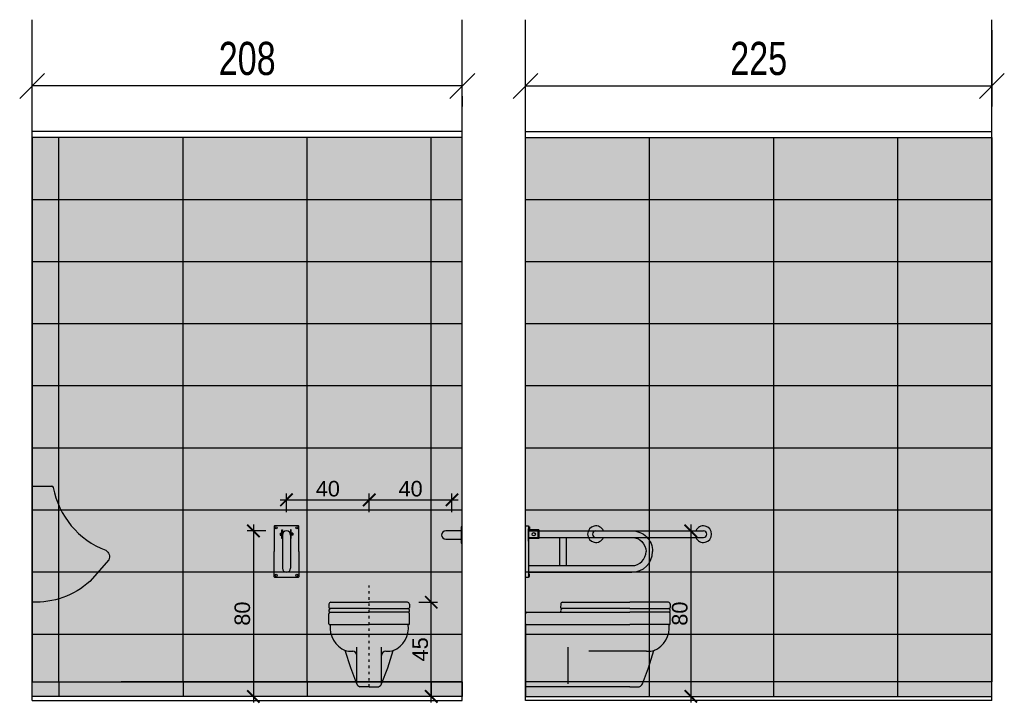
# Model space of a CAD drawing. Header units: centimetres. Extents: x 4120 to 19220, y -7417 to 180.
# Tile 166 of 223: x 16047 to 16524, y -3070 to -2740. Entities that reach past the tile are written whole.
import ezdxf

# ---------------------------------------------------------------- set-up
doc = ezdxf.new("R2010")
doc.units = ezdxf.units.CM
doc.linetypes.add('ACAD_ISO03W100', pattern=[30, 12, -18])
doc.layers.add('A_Wyposażenie', color=8, linetype='Continuous')
doc.styles.get("Standard").update_dxf_attribs({"font": 'arial.ttf'})
doc.styles.add('style1', font='ARIALN.TTF', dxfattribs={"width": 0.9})
doc.dimstyles.new('1', dxfattribs={"dimscale": 3, "dimtxt": 2, "dimasz": 1, "dimexe": 1, "dimexo": 0, "dimgap": 0.5, "dimtad": 1, "dimdec": 0, "dimdsep": 46, "dimtxsty": 'Standard', "dimblk": 'ARCHTICK', "dimcen": 0.5, "dimdle": 1, "dimclrd": 5, "dimclre": 5, "dimclrt": 5, "dimadec": 0, "dimazin": 2, "dimtfac": 1, "dimtdec": 0, "dimtofl": 0, "dimtmove": 0, "dimatfit": 3, "dimldrblk": 'OBLIQUE', "dimfxl": 1, "dimtvp": 0.5, "dimtolj": 1, "dimtzin": 0, "dimlwd": -1, "dimarcsym": 0})
doc.dimstyles.new('PKN', dxfattribs={"dimtxt": 16, "dimasz": 12, "dimexe": 10, "dimexo": 5, "dimgap": 5, "dimtad": 1, "dimdec": 0, "dimzin": 10, "dimdsep": 46, "dimlunit": 5, "dimtxsty": 'style1', "dimblk": 'OBLIQUE', "dimcen": 0.09, "dimclrd": 256, "dimclre": 256, "dimadec": 0, "dimazin": 0, "dimtfac": 1, "dimtdec": 0, "dimtofl": 0, "dimtmove": 0, "dimatfit": 3, "dimldrblk": 'OBLIQUE', "dimfxl": 1, "dimtolj": 1, "dimtzin": 10, "dimarcsym": 0})

# ---------------------------------------------------------------- blocks, each defined once
blk = doc.blocks.new('_Oblique')
at = {"color": 0, "linetype": 'ByBlock', "lineweight": -2}
blk.add_line((-0.5, -0.5), (0.5, 0.5), dxfattribs=at)
blk = doc.blocks.new('*D2266')
at = {"lineweight": -2}
for p, q in [((16053.46, -2788.58), (16053.46, -2761.58)), ((16261.46, -2771.58), (16053.46, -2771.58)), ((16261.46, -2776.58), (16261.46, -2781.58))]:
    blk.add_line(p, q, dxfattribs=at)
at = {"layer": 'Defpoints', "color": 0}
for p in [(16053.46, -2771.58), (16261.46, -2771.58), (16053.46, -2793.58)]:
    blk.add_point(p, dxfattribs=at)
at = {"lineweight": -2, "xscale": 12, "yscale": 12, "zscale": 12, "rotation": 180}
blk.add_blockref('_Oblique', (16053.46, -2771.58), dxfattribs=at)
at = {"lineweight": -2, "xscale": 12, "yscale": 12, "zscale": 12}
blk.add_blockref('_Oblique', (16261.46, -2771.58), dxfattribs=at)
at = {"color": 0, "insert": (16157.46, -2758.41), "char_height": 16, "attachment_point": 5, "style": 'style1'}
blk.add_mtext('\\A1;208', dxfattribs=at)
blk = doc.blocks.new('miska niep front')
at = {"true_color": 0xfffffe}
h = blk.add_hatch(color=7, dxfattribs=at)
h.paths.add_polyline_path([(0, 36), (6.84, 36), (18.94, 36, -0.002468), (18.94, 36), (18.98, 36), (18.98, 36, 0.366482), (19.5, 36.6, 0.037985), (19.51, 36.76, 0.405613), (18.5, 37.8), (-18.5, 37.8, 0.450539), (-19.5, 36.6, 0.366482), (-18.94, 36), (-0.06, 36), (0, 36)])
h.paths.add_polyline_path([(6.84, 36), (0, 36), (0, 36), (0, 30), (18.89, 30), (19, 30, 0.40409), (19.5, 30.4), (19.5, 35.2, 0.353172), (18.95, 36, 0.002898), (18.94, 36)])
h.paths.add_polyline_path([(18.5, 37.8), (19.06, 37.8), (19.06, 37.8, 0.379346), (19.5, 38.3), (19.49, 39.92, 0.370003), (18.56, 40.8), (0, 40.8), (0, 37.8)])
h.paths.add_polyline_path([(19.06, 37.8), (18.5, 37.8), (0, 37.8), (18.5, 37.8)])
h.paths.add_polyline_path([(-11.92, 17.61, 0.091301), (-8, 17.1, -0.406405), (-6, 15.12), (-6.01, 1.44, 0.273427), (-4.5, 0), (0, 0), (0, 30), (-18.89, 30, 0.325628)])
h.paths.add_polyline_path([(-8, 17.1, -0.091301), (-11.92, 17.61, 0.008233), (-11.56, 17.45), (-8.92, 9.06), (-6.01, 1.44), (-6, 15.12, 0.406405)])
h.paths.add_polyline_path([(0, 30), (0, 0), (4.5, 0, 0.273427), (6.01, 1.44), (6, 15.12, -0.406405), (8, 17.1, 0.091301), (11.92, 17.61, 0.325628), (18.89, 30)])
h.paths.add_polyline_path([(-18.89, 30), (0, 30), (0, 36), (-0.06, 36), (-18.94, 36, 0.005366), (-18.95, 36, 0.353172), (-19.5, 35.2), (-19.5, 30.4, 0.40409), (-19, 30)])
h.paths.add_polyline_path([(6, 15.12), (6.01, 1.44), (8.92, 9.06), (11.56, 17.45, 0.008233), (11.92, 17.61, -0.091301), (8, 17.1, 0.406405)])
h.paths.add_polyline_path([(18.94, 36), (6.84, 36), (18.94, 36, 0.002468)])
h.paths.add_polyline_path([(0, 37.8), (0, 40.8), (-18.56, 40.8, 0.370003), (-19.49, 39.92), (-19.5, 38.3, 0.379346), (-19.06, 37.8)])
at = {"linetype": 'ACAD_ISO03W100', "ltscale": 0.1}
blk.add_lwpolyline([(0, 0), (0, 48.97)], dxfattribs=at)
blk.add_lwpolyline([(0, 0), (0, 48.97)], dxfattribs=at)
at = {"layer": 'A_Wyposażenie'}
for points in [[(-19.49, 39.92), (-19.5, 38.3)], [(-18.56, 40.8), (0, 40.8)], [(18.56, 40.8), (0, 40.8)], [(19.49, 39.92), (19.5, 38.3)], [(-19.5, 30.4), (-19.5, 35.2)], [(0, 37.8), (-19.06, 37.8)], [(-18.94, 36), (0, 36)], [(0, 37.8), (19.06, 37.8)], [(18.94, 36), (0, 36)], [(19.5, 30.4), (19.5, 35.2)], [(-19, 30), (0, 30)], [(19, 30), (0, 30)], [(-6.01, 1.44), (-6, 19.13)], [(6.01, 1.44), (6, 19.13)], [(-6.01, 1.44), (-8.92, 9.06), (-11.56, 17.45)], [(6.01, 1.44), (8.92, 9.06), (11.56, 17.45)], [(0, 0), (-4.5, 0)], [(0, 0), (4.5, 0)]]:
    blk.add_lwpolyline(points, dxfattribs=at)
for centre, radius, start, end in [((-19, 38.3), 0.5, 179.992, 263.0881), ((-18.51, 39.82), 0.979, 92.8488, 174.0672), ((18.51, 39.82), 0.979, 5.9328, 87.1512), ((19, 38.3), 0.5, 276.9119, 0.008), ((-18.47, 36.76), 1.04, 91.6876, 188.7013), ((-18.89, 36.61), 0.612, 180.6103, 261.1183), ((-18.73, 35.26), 0.77, 105.3804, 184.4173), ((18.47, 36.76), 1.04, 351.2987, 88.3124), ((18.73, 35.26), 0.77, 355.5827, 74.6196), ((18.89, 36.61), 0.612, 278.8817, 359.3897), ((-19.04, 30.46), 0.461, 187.3339, 275.3465), ((-6.9, 28.59), 12.07, 173.2957, 247.3292), ((6.9, 28.59), 12.07, 292.6708, 6.7043), ((19.04, 30.46), 0.461, 264.6535, 352.6661), ((-8.56, 28), 10.91, 251.6843, 272.959), ((-8.02, 15.09), 2.01, 1.0413, 89.5095), ((8.02, 15.09), 2.01, 90.4905, 178.9587), ((8.56, 28), 10.91, 267.041, 288.3157), ((-4.04, 2), 2.05, 195.7687, 256.9385), ((4.04, 2), 2.05, 283.0615, 344.2313)]:
    blk.add_arc(centre, radius, start, end, dxfattribs=at)
blk = doc.blocks.new('_ArchTick')
at = {"color": 0, "linetype": 'ByBlock', "const_width": 0.15}
blk.add_lwpolyline([(-0.5, -0.5), (0.5, 0.5)], dxfattribs=at)
blk = doc.blocks.new('*D2331')
blk.add_line((16246.46, -3069.58), (16246.46, -3018.08))
at = {"lineweight": -2}
for p, q in [((16240.46, -3021.08), (16249.46, -3021.08)), ((16252.46, -3066.58), (16243.46, -3066.58))]:
    blk.add_line(p, q, dxfattribs=at)
at = {"layer": 'Defpoints', "color": 0}
for p in [(16216.46, -3021.08), (16246.46, -3021.08), (16261.46, -3066.58)]:
    blk.add_point(p, dxfattribs=at)
at = {"xscale": 6, "yscale": 6, "zscale": 6}
for p, rotation in [((16246.46, -3021.08), 90), ((16246.46, -3066.58), 270)]:
    blk.add_blockref('_ArchTick', p, dxfattribs=dict(at, rotation=rotation))
at = {"insert": (16241.15, -3043.83), "char_height": 7.5, "attachment_point": 5, "rotation": 90}
blk.add_mtext('\\A1;45', dxfattribs=at)
blk = doc.blocks.new('Uchwyt widok')
at = {"layer": 'A_Wyposażenie'}
for points in [[(-2, 12.5), (-7.5, 12.5, 0.414214), (-8, 12), (-8, 0)], [(4, 0), (4, 12, 0.414214), (3.5, 12.5), (-2, 12.5)], [(-2, -12.5), (-7.5, -12.5, -0.414214), (-8, -12), (-8, 0)], [(4, 0), (4, -12, -0.414214), (3.5, -12.5), (-2, -12.5)]]:
    blk.add_lwpolyline(points, format="xyb", dxfattribs=at)
at = {"layer": 'A_Wyposażenie', "color": 8}
for points in [[(-4, 6.3), (-4.3, 6.3), (-4.3, 10.5), (-4, 10.5), (-4, 6.3)], [(0, 6.3), (0.3, 6.3), (0.3, 10.5), (0, 10.5), (0, 6.3)]]:
    blk.add_lwpolyline(points, dxfattribs=at)
at = {"layer": 'A_Wyposażenie'}
for points in [[(-5, 8.9), (-5, 7.9)], [(-5, 8.9), (-4.3, 8.9)], [(-5, 8.4), (-4.3, 8.4)], [(-5, 7.9), (-4.3, 7.9)], [(-4, 8.9), (-3.79, 8.9)], [(-4, 8), (-4, -8)], [(0, 8.9), (-0.21, 8.9)], [(0, 8), (0, -8)], [(1, 8.9), (0.3, 8.9)], [(1, 8.4), (0.3, 8.4)], [(1, 7.9), (0.3, 7.9)], [(1, 8.9), (1, 7.9)]]:
    blk.add_lwpolyline(points, dxfattribs=at)
for centre in [(-7, 11.5), (3, 11.5), (-7, -11.5), (3, -11.5)]:
    blk.add_circle(centre, 0.5, dxfattribs=at)
for centre, start, end in [((-2, 8), 0, 180), ((-2, -8), 180, 0)]:
    blk.add_arc(centre, 2, start, end, dxfattribs=at)
blk = doc.blocks.new('*D2443')
at = {"lineweight": -2}
for p, q in [((16176.46, -2977.58), (16176.46, -2968.58)), ((16216.46, -2977.58), (16216.46, -2968.58))]:
    blk.add_line(p, q, dxfattribs=at)
blk.add_line((16173.46, -2971.58), (16219.46, -2971.58))
at = {"layer": 'Defpoints', "color": 0}
for p in [(16216.46, -2971.58), (16176.46, -3004.58), (16216.46, -3004.58)]:
    blk.add_point(p, dxfattribs=at)
at = {"xscale": 6, "yscale": 6, "zscale": 6, "rotation": 180}
blk.add_blockref('_ArchTick', (16176.46, -2971.58), dxfattribs=at)
at = {"xscale": 6, "yscale": 6, "zscale": 6}
blk.add_blockref('_ArchTick', (16216.46, -2971.58), dxfattribs=at)
at = {"insert": (16196.46, -2966.25), "char_height": 7.5, "attachment_point": 5}
blk.add_mtext('\\A1;40', dxfattribs=at)
blk = doc.blocks.new('*D2444')
at = {"lineweight": -2}
for p, q in [((16216.46, -2977.58), (16216.46, -2968.58)), ((16256.46, -2977.58), (16256.46, -2968.58))]:
    blk.add_line(p, q, dxfattribs=at)
blk.add_line((16213.46, -2971.58), (16259.46, -2971.58))
at = {"layer": 'Defpoints', "color": 0}
for p in [(16256.46, -2971.58), (16216.46, -3004.58), (16256.46, -3004.58)]:
    blk.add_point(p, dxfattribs=at)
at = {"xscale": 6, "yscale": 6, "zscale": 6, "rotation": 180}
blk.add_blockref('_ArchTick', (16216.46, -2971.58), dxfattribs=at)
at = {"xscale": 6, "yscale": 6, "zscale": 6}
blk.add_blockref('_ArchTick', (16256.46, -2971.58), dxfattribs=at)
at = {"insert": (16236.46, -2966.25), "char_height": 7.5, "attachment_point": 5}
blk.add_mtext('\\A1;40', dxfattribs=at)
blk = doc.blocks.new('*D2448')
at = {"lineweight": -2}
for p, q in [((16517.53, -2744.58), (16517.53, -2781.58)), ((16292.03, -2766.58), (16292.03, -2761.58)), ((16292.03, -2771.58), (16517.53, -2771.58))]:
    blk.add_line(p, q, dxfattribs=at)
at = {"layer": 'Defpoints', "color": 0}
for p in [(16517.53, -2739.58), (16292.03, -2771.58), (16517.53, -2771.58)]:
    blk.add_point(p, dxfattribs=at)
at = {"lineweight": -2, "xscale": 12, "yscale": 12, "zscale": 12, "rotation": 180}
blk.add_blockref('_Oblique', (16292.03, -2771.58), dxfattribs=at)
at = {"lineweight": -2, "xscale": 12, "yscale": 12, "zscale": 12}
blk.add_blockref('_Oblique', (16517.53, -2771.58), dxfattribs=at)
at = {"color": 0, "insert": (16404.78, -2758.41), "char_height": 16, "attachment_point": 5, "style": 'style1'}
blk.add_mtext('\\A1;225', dxfattribs=at)
blk = doc.blocks.new('*D2453')
blk.add_line((16160.46, -2983.58), (16160.46, -3069.58))
at = {"lineweight": -2}
for p, q in [((16166.46, -2986.58), (16157.46, -2986.58)), ((16166.46, -3066.58), (16157.46, -3066.58))]:
    blk.add_line(p, q, dxfattribs=at)
at = {"layer": 'Defpoints', "color": 0}
for p in [(16176.46, -2986.58), (16160.46, -3066.58), (16176.46, -3066.58)]:
    blk.add_point(p, dxfattribs=at)
at = {"xscale": 6, "yscale": 6, "zscale": 6}
for p, rotation in [((16160.46, -2986.58), 90), ((16160.46, -3066.58), 270)]:
    blk.add_blockref('_ArchTick', p, dxfattribs=dict(at, rotation=rotation))
at = {"insert": (16155.13, -3026.58), "char_height": 7.5, "attachment_point": 5, "rotation": 90}
blk.add_mtext('\\A1;80', dxfattribs=at)
blk = doc.blocks.new('uchwyt bok')
at = {"layer": 'A_Wyposażenie', "linetype": 'Continuous'}
blk.add_line((1.46, 5), (1.46, 11), dxfattribs=at)
at = {"layer": 'A_Wyposażenie'}
for points in [[(0, 12.5), (1.46, 12.5), (1.46, -12.5), (0, -12.5), (0, 12.5)], [(1.46, 12), (1.96, 12), (1.96, 11), (1.46, 11)], [(1.46, 11), (1.46, 5)], [(6.46, 10.5), (1.46, 10.5)], [(5.96, 10.5), (5.96, 6.3)], [(6.46, 10.5), (6.46, 6.3)], [(6.46, 6.3), (1.46, 6.3)], [(16.63, -6.8), (16.63, 6.8)], [(19.83, -6.8), (19.83, 6.8)], [(1.46, -12), (1.96, -12), (1.96, -11), (1.46, -11)]]:
    blk.add_lwpolyline(points, dxfattribs=at)
for points in [[(1.46, 10), (51.38, 10, -0.420612), (61.46, 0)], [(1.46, 6.8), (51.46, 6.8, -0.414232), (58.26, 0)], [(1.46, -10), (51.38, -10, 0.412103), (61.46, 0)], [(1.46, -6.8), (51.46, -6.8, 0.414236), (58.26, 0)]]:
    blk.add_lwpolyline(points, format="xyb", dxfattribs=at)
blk.add_circle((3.96, 8.4), 0.801, dxfattribs=at)
blk = doc.blocks.new('miska ustępowa bok')
at = {"layer": 'A_Wyposażenie'}
for points in [[(17, 39.92), (16.99, 38.3)], [(17.89, 40.79), (50.5, 40.8)], [(69.06, 40.8), (50.5, 40.8)], [(69.99, 39.92), (70, 38.3)], [(0, 36.01), (50.5, 36)], [(0, 30.4), (0, 35.2)], [(50.5, 37.8), (17.41, 37.81)], [(50.5, 37.8), (69.56, 37.8)], [(69.44, 36), (50.5, 36)], [(70, 30.4), (70, 35.2)], [(0, 30.01), (0, 0)], [(0, 30), (50.5, 30)], [(69.5, 30), (50.5, 30)], [(20.59, 1.44), (20.58, 19.13)], [(58.5, 17.1), (30.55, 17.1)], [(56.51, 1.44), (59.42, 9.06), (62.06, 17.45)], [(50.5, 0), (0, 0)], [(50.5, 0), (55, 0)]]:
    blk.add_lwpolyline(points, dxfattribs=at)
for centre, radius, start, end in [((17.49, 38.3), 0.5, 179.992, 263.0881), ((17.97, 39.82), 0.979, 92.8488, 174.0672), ((69.01, 39.82), 0.979, 5.9328, 87.1512), ((69.5, 38.3), 0.5, 276.9119, 0.008), ((0.77, 35.26), 0.77, 105.3804, 184.4173), ((18.02, 36.76), 1.04, 91.6876, 188.7013), ((17.6, 36.61), 0.612, 180.6103, 261.1183), ((68.97, 36.76), 1.04, 351.2987, 88.3124), ((69.23, 35.26), 0.77, 355.5827, 74.6196), ((69.39, 36.61), 0.612, 278.8817, 359.3897), ((0.46, 30.46), 0.461, 187.3339, 275.3465), ((57.41, 28.59), 12.07, 292.6708, 6.7043), ((69.55, 30.46), 0.461, 264.6535, 352.6661), ((59.07, 28), 10.91, 267.041, 288.3157), ((54.54, 2), 2.05, 283.0615, 344.2313)]:
    blk.add_arc(centre, radius, start, end, dxfattribs=at)
blk = doc.blocks.new('*D2459')
blk.add_line((16371.94, -2983.58), (16371.94, -3069.58))
at = {"lineweight": -2}
for p, q in [((16365.94, -2986.58), (16374.94, -2986.58)), ((16365.94, -3066.58), (16374.94, -3066.58))]:
    blk.add_line(p, q, dxfattribs=at)
at = {"layer": 'Defpoints', "color": 0}
for p in [(16318.44, -2986.58), (16318.44, -3066.58), (16371.94, -3066.58)]:
    blk.add_point(p, dxfattribs=at)
at = {"xscale": 6, "yscale": 6, "zscale": 6}
for p, rotation in [((16371.94, -2986.58), 90.00000000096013), ((16371.94, -3066.58), 270.0000000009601)]:
    blk.add_blockref('_ArchTick', p, dxfattribs=dict(at, rotation=rotation))
at = {"insert": (16366.62, -3026.58), "char_height": 7.5, "attachment_point": 5, "rotation": 90}
blk.add_mtext('\\A1;80', dxfattribs=at)
blk = doc.blocks.new('poręcz przód widok')
at = {"layer": 'A_Wyposażenie', "color": 8}
for points in [[(0, 1.6), (52, 1.6)], [(0, -1.6), (52, -1.6)]]:
    blk.add_lwpolyline(points, dxfattribs=at)
for centre, radius, start, end in [((0, 0), 4, 23.5782, 336.4218), ((0, 0), 1.6, 90, 270), ((52, 0), 4, 203.5782, 156.4218), ((52, 0), 1.6, 270, 90)]:
    blk.add_arc(centre, radius, start, end, dxfattribs=at)

msp = doc.modelspace()

# ---------------------------------------------------------------- hatches: boundary and pattern name
at = {"true_color": 0xeee2d8}
for points in [[(16053.46, -3059.58), (16261.46, -3059.58), (16261.46, -2796.58), (16053.46, -2796.58)], [(16517.53, -3059.58), (16292.03, -3059.58), (16292.03, -2796.58), (16517.53, -2796.58)]]:
    msp.add_hatch(color=254, dxfattribs=at).paths.add_polyline_path(points)
at = {"true_color": 0xfffffe}
msp.add_hatch(color=7, dxfattribs=at).paths.add_polyline_path([(16063.69, -2965.56, 0.361332), (16063.01, -2964.99), (16054.15, -2964.99, 0.414214), (16053.46, -2965.68), (16053.46, -3020.99, 0.201216), (16081.3, -3010.98), (16090.55, -3000.5, 0.398466), (16089.08, -2995.96, -0.261654)])
h = msp.add_hatch(color=7, dxfattribs=at)
h.paths.add_polyline_path([(16292.44, -3031.88), (16292.03, -3031.88), (16292.03, -3031.87), (16292.03, -3061.88), (16342.53, -3061.88), (16347.03, -3061.88, 0.273427), (16348.54, -3060.44), (16351.44, -3052.83), (16354.08, -3044.43, 0.008233), (16354.45, -3044.27, 0.325628), (16361.42, -3031.88), (16342.53, -3031.88), (16292.53, -3031.88, -0.046691)])
h.paths.add_polyline_path([(16292.03, -3026.68), (16292.03, -3031.48, 0.350781), (16292.44, -3031.88), (16342.53, -3031.88), (16361.53, -3031.88, 0.40409), (16362.03, -3031.48), (16362.03, -3026.68, 0.359219), (16361.46, -3025.88), (16342.53, -3025.88), (16342.53, -3025.88), (16292.59, -3025.88), (16292.59, -3025.88, 0.359219)])
h.paths.add_polyline_path([(16342.53, -3021.08), (16309.91, -3021.09, 0.358568), (16309.03, -3021.96), (16309.01, -3023.58, 0.327602), (16309.45, -3025.88), (16309.43, -3025.88), (16342.53, -3025.88), (16361.59, -3025.88, 0.328072), (16362.03, -3023.58), (16362.01, -3021.96, 0.370003), (16361.09, -3021.09)])
at = {"true_color": 0x575757}
for points in [[(16053.46, -3066.58), (16261.46, -3066.58), (16261.46, -3059.58), (16053.46, -3059.58)], [(16517.53, -3066.58), (16292.03, -3066.58), (16292.03, -3059.58), (16517.53, -3059.58)]]:
    msp.add_hatch(color=251, dxfattribs=at).paths.add_polyline_path(points)

# ---------------------------------------------------------------- linework, layer by layer
for p, q in [((16066.46, -3059.58, 0), (16066.46, -3066.58, 0)), ((16126.46, -3059.58, 0), (16126.46, -3066.58, 0)), ((16186.46, -3059.58, 0), (16186.46, -3066.58, 0)), ((16246.46, -3059.58, 0), (16246.46, -3066.58, 0))]:
    msp.add_line(p, q)
at = {"color": 8, "elevation": 0}
for points in [[(16053.46, -3068.58), (16053.46, -2739.58)], [(16053.46, -3068.58), (16261.46, -3068.58), (16261.46, -2739.58)], [(16517.53, -3068.58), (16292.03, -3068.58), (16292.03, -2739.58)], [(16517.53, -3068.58), (16517.53, -2739.58)], [(16261.46, -2793.58), (16053.46, -2793.58)], [(16292.03, -2793.58), (16517.53, -2793.58)]]:
    msp.add_lwpolyline(points, dxfattribs=at)
at = {"elevation": 0}
for points in [[(16261.46, -3066.58), (16261.46, -2789.58)], [(16066.46, -3059.58), (16066.46, -2796.58)], [(16126.46, -3059.58), (16126.46, -2796.58)], [(16186.46, -3059.58), (16186.46, -2796.58)], [(16246.46, -3059.58), (16246.46, -2796.58)], [(16352.03, -3066.58), (16352.03, -2796.58)], [(16412.03, -3066.58), (16412.03, -2796.58)], [(16472.03, -3066.58), (16472.03, -2796.58)], [(16261.46, -2826.58), (16053.46, -2826.58)], [(16517.53, -2826.58), (16292.03, -2826.58)], [(16261.46, -2856.58), (16053.46, -2856.58)], [(16517.53, -2856.58), (16292.03, -2856.58)], [(16261.46, -2886.58), (16053.46, -2886.58)], [(16517.53, -2886.58), (16292.03, -2886.58)], [(16261.46, -2916.58), (16053.46, -2916.58)], [(16517.53, -2916.58), (16292.03, -2916.58)], [(16261.46, -2946.58), (16053.46, -2946.58)], [(16517.53, -2946.58), (16292.03, -2946.58)], [(16261.46, -2976.58), (16053.46, -2976.58)], [(16517.53, -2976.58), (16292.03, -2976.58)], [(16261.46, -3006.58), (16053.46, -3006.58)], [(16517.53, -3006.58), (16292.03, -3006.58)], [(16261.46, -3036.58), (16053.46, -3036.58)], [(16517.53, -3036.58), (16292.03, -3036.58)], [(16261.46, -3059.58), (16096.46, -3059.58)], [(16517.53, -3059.58), (16352.53, -3059.58)], [(16261.46, -3066.58), (16096.46, -3066.58)], [(16352.53, -3066.58), (16517.53, -3066.58)]]:
    msp.add_lwpolyline(points, dxfattribs=at)
for points in [[(16053.46, -3059.58), (16261.46, -3059.58), (16261.46, -2796.58), (16053.46, -2796.58)], [(16517.53, -3059.58), (16292.03, -3059.58), (16292.03, -2796.58), (16517.53, -2796.58)], [(16261.46, -3066.58), (16053.46, -3066.58), (16053.46, -3059.58), (16261.46, -3059.58)], [(16292.03, -3066.58), (16517.53, -3066.58), (16517.53, -3059.58), (16292.03, -3059.58)]]:
    msp.add_lwpolyline(points, close=True, dxfattribs=at)
at = {"layer": 'A_Wyposażenie', "color": 8, "elevation": 0}
msp.add_lwpolyline([(16063.69, -2965.56, 0.361332), (16063.01, -2964.99, -0.361332), (16063.69, -2965.56, 0.361332), (16063.01, -2964.99, -0.361332), (16063.69, -2965.56, 0.261654), (16089.08, -2995.96, -0.398466), (16090.55, -3000.5), (16081.3, -3010.98, -0.201216), (16053.46, -3020.99), (16053.46, -2965.68, -0.414214), (16054.15, -2964.99), (16063.01, -2964.99)], format="xyb", dxfattribs=at)
at = {"layer": 'A_Wyposażenie', "elevation": 0}
msp.add_lwpolyline([(16261.46, -2984.58), (16260.96, -2984.58), (16260.96, -2992.58), (16261.46, -2992.58)], dxfattribs=at)
msp.add_lwpolyline([(16260.96, -2986.58), (16253.46, -2986.58, 1), (16253.46, -2990.58), (16260.96, -2990.58)], format="xyb", dxfattribs=at)

# ---------------------------------------------------------------- block references
msp.add_blockref('miska niep front', (16216.46, -3061.88, 0))
at = {"layer": 'A_Wyposażenie', "color": 8}
for name, p in [('Uchwyt widok', (16178.46, -2996.58, 0)), ('uchwyt bok', (16292.03, -2996.58, 0))]:
    msp.add_blockref(name, p, dxfattribs=at)
at = {"layer": 'A_Wyposażenie'}
for name, p in [('poręcz przód widok', (16326.03, -2988.18, 0)), ('miska ustępowa bok', (16292.03, -3061.88, 0))]:
    msp.add_blockref(name, p, dxfattribs=at)

# ---------------------------------------------------------------- dimensions: what is measured, and where the dimension line sits
for base, p1, p2, angle, picture, middle in [((16517.5254299, -2771.5826207, 0.0000201), (16292.0254302, -2771.5826207, -9.91129), (16517.5254299, -2739.5826207, -9.91129), 0, '*D2448', (16404.77543, -2758.4144526, 0.0000201)), ((16053.46, -2771.58, 0), (16261.46, -2771.58, -9.91), (16053.46, -2793.58, -9.91), 180, '*D2266', (16157.46, -2758.41, 0))]:
    dim = msp.add_linear_dim(base=base, p1=p1, p2=p2, angle=angle, dimstyle='PKN')
    dim.commit()
    dim.dimension.update_dxf_attribs({"geometry": picture, "text_midpoint": middle})
for p1, p2, distance, picture, middle in [((16176.46, -3004.58, 0), (16216.46, -3004.58, 0), 33, '*D2443', (16196.46, -2966.25)), ((16216.46, -3004.58, 0), (16256.46, -3004.58, 0), 33, '*D2444', (16236.46, -2966.25)), ((16176.46, -2986.58, 0), (16176.46, -3066.58, 0), -16, '*D2453', (16155.13, -3026.58)), ((16318.44, -2986.58, 0), (16318.44, -3066.58, 0), 53.5, '*D2459', (16366.62, -3026.58))]:
    dim = msp.add_aligned_dim(p1=p1, p2=p2, distance=distance, dimstyle='1', override={"dimtxt": 2.5, "dimasz": 2, "dimclrd": 256, "dimclre": 256, "dimclrt": 256, "dimfxl": 2, "dimfxlon": 1, "dimarcsym": 1})
    dim.commit()
    dim.dimension.update_dxf_attribs({"geometry": picture, "text_midpoint": middle})
dim = msp.add_linear_dim(base=(16246.46018, -3021.08264, 0.00001), p1=(16261.46018, -3066.58262, 0.00001), p2=(16216.46018, -3021.08264, 0.00001), angle=90, dimstyle='1', override={"dimtxt": 2.5, "dimasz": 2, "dimclrd": 256, "dimclre": 256, "dimclrt": 256, "dimfxl": 2, "dimfxlon": 1, "dimarcsym": 1})
dim.commit()
dim.dimension.update_dxf_attribs({"geometry": '*D2331', "text_midpoint": (16241.14643, -3043.83263, 0.00001)})

doc.saveas('drawing.dxf')
